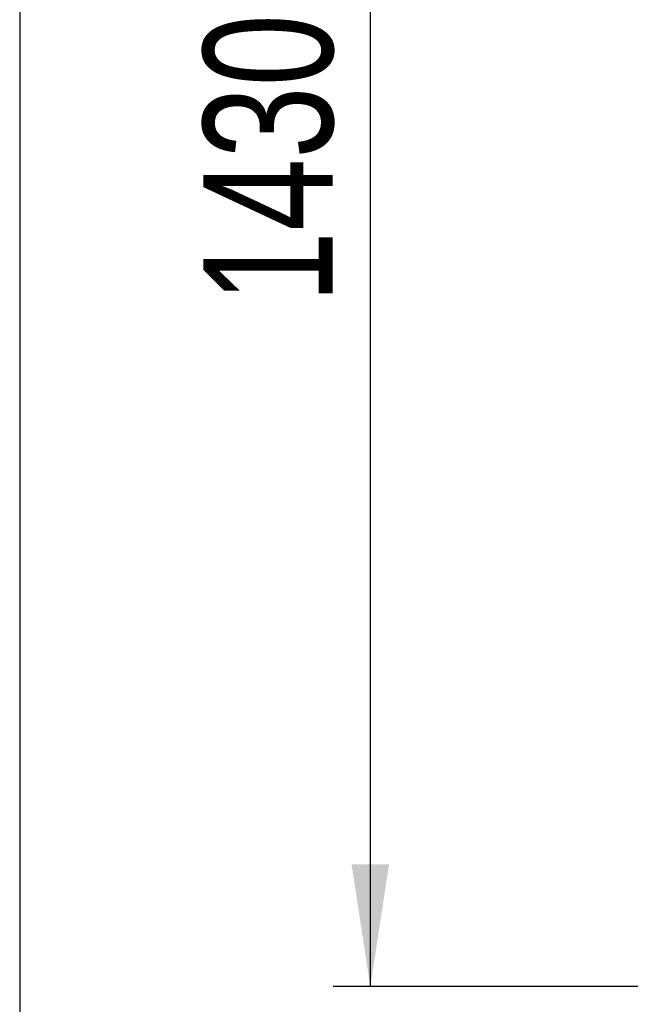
# Model space of a CAD drawing. Header units: millimetres. Extents: x 0 to 420, y 0 to 297.
# Tile 11 of 131: x 10 to 26, y 170 to 197. Entities that reach past the tile are written whole.
import ezdxf

# ---------------------------------------------------------------- set-up
doc = ezdxf.new("R2010")
doc.units = ezdxf.units.MM
doc.layers.add('0COTES', color=5, linetype='Continuous')
doc.styles.add('SLDTEXTSTYLE0', font='TXT', dxfattribs={"width": 0.75})
doc.dimstyles.new('SLDDIMSTYLE0', dxfattribs={"dimtxt": 3.5, "dimasz": 3.302, "dimexe": 0, "dimexo": 0.0625, "dimgap": 0.875, "dimtad": 1, "dimdec": 0, "dimlfac": 20, "dimrnd": 1e-09, "dimzin": 12, "dimdsep": 46, "dimtxsty": 'SLDTEXTSTYLE0', "dimsah": 1, "dimcen": 0.09, "dimadec": 0, "dimazin": 3, "dimtfac": 1, "dimtdec": 0, "dimtofl": 0, "dimtmove": 0, "dimatfit": 3, "dimfxl": 0, "dimfrac": 2, "dimtolj": 1, "dimtzin": 12, "dimarcsym": 0})

# ---------------------------------------------------------------- blocks, each defined once
blk = doc.blocks.new('_D_8')
at = {"layer": '0COTES'}
for p, q in [((31.998, 242.001), (18.469, 242.001)), ((19.469, 242.001), (19.469, 170.526)), ((29.748, 170.526), (18.469, 170.526))]:
    blk.add_line(p, q, dxfattribs=at)
for points in [[(19.469, 242.001), (18.961, 238.699), (19.977, 238.699)], [(19.469, 170.526), (19.977, 173.828), (18.961, 173.828)]]:
    blk.add_solid(points, dxfattribs=at)
at = {"layer": '0COTES', "insert": (14.957, 188.97), "char_height": 3.5, "attachment_point": 1, "rotation": 90, "style": 'SLDTEXTSTYLE0'}
blk.add_mtext('1430', dxfattribs=at)

msp = doc.modelspace()

# ---------------------------------------------------------------- linework, layer by layer
at = {"layer": '0COTES', "color": 7}
msp.add_line((10, 287), (10, 10), dxfattribs=at)

# ---------------------------------------------------------------- dimensions: what is measured, and where the dimension line sits
at = {"layer": '0COTES'}
dim = msp.add_linear_dim(base=(19.468747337, 170.526195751), p1=(32.997600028, 242.001195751), p2=(30.747600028, 170.526195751), angle=90, dimstyle='SLDDIMSTYLE0', dxfattribs=at)
dim.commit()
dim.dimension.update_dxf_attribs({"geometry": '_D_8', "text_midpoint": (19.468747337, 194.141981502), "dimtype": 160})

doc.saveas('drawing.dxf')
